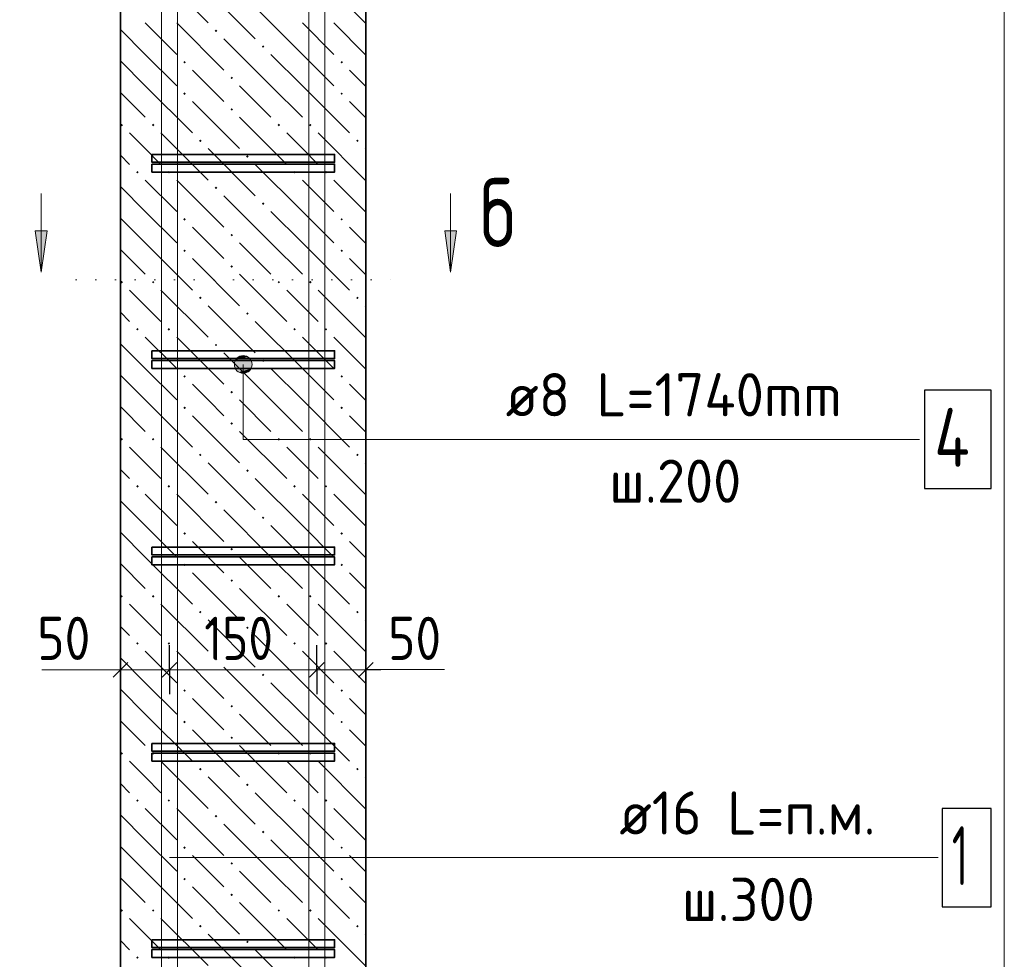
# Model space of a CAD drawing. Header units: millimetres. Extents: x 0 to 42000, y 0 to 29700.
# Tile 7 of 15: x 17635 to 22647, y 15502 to 20288. Entities that reach past the tile are written whole.
import ezdxf

# ---------------------------------------------------------------- set-up
doc = ezdxf.new("R2010")
doc.units = ezdxf.units.MM
doc.linetypes.add('______2', pattern=[270, 200, -70])
doc.linetypes.add('______9', pattern=[100, 0, -100])
for name, color, linetype, lineweight in [('S1 Продольная арматура', 52, 'Continuous', 25), ('Standard', 7, 'Continuous', 25), ('Затяжка', 52, 'Continuous', 25), ('Позиционная метка линия выноска', 7, 'Continuous', 13), ('Размерная выноска', 7, 'Continuous', 13), ('Узлы символ', 7, 'Continuous', 25), ('Хомут', 52, 'Continuous', 25)]:
    doc.layers.add(name, color=color, linetype=linetype, lineweight=lineweight)
doc.layers.add('ЖБ Пилон', color=7, linetype='______2', lineweight=13, true_color=0xa0a0a0)
doc.styles.add('ISOCPEUR', font='txt')

msp = doc.modelspace()

# ---------------------------------------------------------------- hatches: boundary and pattern name
at = {"layer": 'ЖБ Пилон', "linetype": 'Continuous', "lineweight": 18, "transparency": 33554687}
for points in [[(18627.5, 20230.8), (18634, 20237.3), (18640.5, 20230.8), (18634, 20224.3)], [(18867.5, 20150.8), (18874, 20157.3), (18880.5, 20150.8), (18874, 20144.3)], [(18467.5, 20070.8), (18474, 20077.3), (18480.5, 20070.8), (18474, 20064.3)], [(19267.5, 20070.8), (19274, 20077.3), (19280.5, 20070.8), (19274, 20064.3)], [(18707.5, 19990.8), (18714, 19997.3), (18720.5, 19990.8), (18714, 19984.3)], [(18467.5, 19910.8), (18474, 19917.3), (18480.5, 19910.8), (18474, 19904.3)], [(19267.5, 19910.8), (19274, 19917.3), (19280.5, 19910.8), (19274, 19904.3)], [(18707.5, 19830.8), (18714, 19837.3), (18720.5, 19830.8), (18714, 19824.3)], [(18147.5, 19750.8), (18154, 19757.3), (18160.5, 19750.8), (18154, 19744.3)], [(18307.5, 19750.8), (18314, 19757.3), (18320.5, 19750.8), (18314, 19744.3)], [(18947.5, 19750.8), (18954, 19757.3), (18960.5, 19750.8), (18954, 19744.3)], [(19107.5, 19750.8), (19114, 19757.3), (19120.5, 19750.8), (19114, 19744.3)], [(18547.5, 19670.8), (18554, 19677.3), (18560.5, 19670.8), (18554, 19664.3)], [(19347.5, 19670.8), (19354, 19677.3), (19360.5, 19670.8), (19354, 19664.3)], [(18787.5, 19590.8), (18794, 19597.3), (18800.5, 19590.8), (18794, 19584.3)], [(18227.5, 19510.8), (18234, 19517.3), (18240.5, 19510.8), (18234, 19504.3)], [(18387.5, 19510.8), (18394, 19517.3), (18400.5, 19510.8), (18394, 19504.3)], [(19027.5, 19510.8), (19034, 19517.3), (19040.5, 19510.8), (19034, 19504.3)], [(19187.5, 19510.8), (19194, 19517.3), (19200.5, 19510.8), (19194, 19504.3)], [(18627.5, 19430.8), (18634, 19437.3), (18640.5, 19430.8), (18634, 19424.3)], [(18867.5, 19350.8), (18874, 19357.3), (18880.5, 19350.8), (18874, 19344.3)], [(18467.5, 19270.8), (18474, 19277.3), (18480.5, 19270.8), (18474, 19264.3)], [(19267.5, 19270.8), (19274, 19277.3), (19280.5, 19270.8), (19274, 19264.3)], [(18707.5, 19190.8), (18714, 19197.3), (18720.5, 19190.8), (18714, 19184.3)], [(18467.5, 19110.8), (18474, 19117.3), (18480.5, 19110.8), (18474, 19104.3)], [(19267.5, 19110.8), (19274, 19117.3), (19280.5, 19110.8), (19274, 19104.3)], [(18707.5, 19030.8), (18714, 19037.3), (18720.5, 19030.8), (18714, 19024.3)], [(18147.5, 18950.8), (18154, 18957.3), (18160.5, 18950.8), (18154, 18944.3)], [(18307.5, 18950.8), (18314, 18957.3), (18320.5, 18950.8), (18314, 18944.3)], [(18947.5, 18950.8), (18954, 18957.3), (18960.5, 18950.8), (18954, 18944.3)], [(19107.5, 18950.8), (19114, 18957.3), (19120.5, 18950.8), (19114, 18944.3)], [(18547.5, 18870.8), (18554, 18877.3), (18560.5, 18870.8), (18554, 18864.3)], [(19347.5, 18870.8), (19354, 18877.3), (19360.5, 18870.8), (19354, 18864.3)], [(18787.5, 18790.8), (18794, 18797.3), (18800.5, 18790.8), (18794, 18784.3)], [(18227.5, 18710.8), (18234, 18717.3), (18240.5, 18710.8), (18234, 18704.3)], [(18387.5, 18710.8), (18394, 18717.3), (18400.5, 18710.8), (18394, 18704.3)], [(19027.5, 18710.8), (19034, 18717.3), (19040.5, 18710.8), (19034, 18704.3)], [(19187.5, 18710.8), (19194, 18717.3), (19200.5, 18710.8), (19194, 18704.3)], [(18627.5, 18630.8), (18634, 18637.3), (18640.5, 18630.8), (18634, 18624.3)], [(18867.5, 18550.8), (18874, 18557.3), (18880.5, 18550.8), (18874, 18544.3)], [(18467.5, 18470.8), (18474, 18477.3), (18480.5, 18470.8), (18474, 18464.3)], [(19267.5, 18470.8), (19274, 18477.3), (19280.5, 18470.8), (19274, 18464.3)], [(18707.5, 18390.8), (18714, 18397.3), (18720.5, 18390.8), (18714, 18384.3)], [(18467.5, 18310.8), (18474, 18317.3), (18480.5, 18310.8), (18474, 18304.3)], [(19267.5, 18310.8), (19274, 18317.3), (19280.5, 18310.8), (19274, 18304.3)], [(18707.5, 18230.8), (18714, 18237.3), (18720.5, 18230.8), (18714, 18224.3)], [(18147.5, 18150.8), (18154, 18157.3), (18160.5, 18150.8), (18154, 18144.3)], [(18307.5, 18150.8), (18314, 18157.3), (18320.5, 18150.8), (18314, 18144.3)], [(18947.5, 18150.8), (18954, 18157.3), (18960.5, 18150.8), (18954, 18144.3)], [(19107.5, 18150.8), (19114, 18157.3), (19120.5, 18150.8), (19114, 18144.3)], [(18547.5, 18070.8), (18554, 18077.3), (18560.5, 18070.8), (18554, 18064.3)], [(19347.5, 18070.8), (19354, 18077.3), (19360.5, 18070.8), (19354, 18064.3)], [(18787.5, 17990.8), (18794, 17997.3), (18800.5, 17990.8), (18794, 17984.3)], [(18227.5, 17910.8), (18234, 17917.3), (18240.5, 17910.8), (18234, 17904.3)], [(18387.5, 17910.8), (18394, 17917.3), (18400.5, 17910.8), (18394, 17904.3)], [(19027.5, 17910.8), (19034, 17917.3), (19040.5, 17910.8), (19034, 17904.3)], [(19187.5, 17910.8), (19194, 17917.3), (19200.5, 17910.8), (19194, 17904.3)], [(18627.5, 17830.8), (18634, 17837.3), (18640.5, 17830.8), (18634, 17824.3)], [(18867.5, 17750.8), (18874, 17757.3), (18880.5, 17750.8), (18874, 17744.3)], [(18467.5, 17670.8), (18474, 17677.3), (18480.5, 17670.8), (18474, 17664.3)], [(19267.5, 17670.8), (19274, 17677.3), (19280.5, 17670.8), (19274, 17664.3)], [(18707.5, 17590.8), (18714, 17597.3), (18720.5, 17590.8), (18714, 17584.3)], [(18467.5, 17510.8), (18474, 17517.3), (18480.5, 17510.8), (18474, 17504.3)], [(19267.5, 17510.8), (19274, 17517.3), (19280.5, 17510.8), (19274, 17504.3)], [(18707.5, 17430.8), (18714, 17437.3), (18720.5, 17430.8), (18714, 17424.3)], [(18147.5, 17350.8), (18154, 17357.3), (18160.5, 17350.8), (18154, 17344.3)], [(18307.5, 17350.8), (18314, 17357.3), (18320.5, 17350.8), (18314, 17344.3)], [(18947.5, 17350.8), (18954, 17357.3), (18960.5, 17350.8), (18954, 17344.3)], [(19107.5, 17350.8), (19114, 17357.3), (19120.5, 17350.8), (19114, 17344.3)], [(18547.5, 17270.8), (18554, 17277.3), (18560.5, 17270.8), (18554, 17264.3)], [(19347.5, 17270.8), (19354, 17277.3), (19360.5, 17270.8), (19354, 17264.3)], [(18787.5, 17190.8), (18794, 17197.3), (18800.5, 17190.8), (18794, 17184.3)], [(18227.5, 17110.8), (18234, 17117.3), (18240.5, 17110.8), (18234, 17104.3)], [(18387.5, 17110.8), (18394, 17117.3), (18400.5, 17110.8), (18394, 17104.3)], [(19027.5, 17110.8), (19034, 17117.3), (19040.5, 17110.8), (19034, 17104.3)], [(19187.5, 17110.8), (19194, 17117.3), (19200.5, 17110.8), (19194, 17104.3)], [(18627.5, 17030.8), (18634, 17037.3), (18640.5, 17030.8), (18634, 17024.3)], [(18867.5, 16950.8), (18874, 16957.3), (18880.5, 16950.8), (18874, 16944.3)], [(18467.5, 16870.8), (18474, 16877.3), (18480.5, 16870.8), (18474, 16864.3)], [(19267.5, 16870.8), (19274, 16877.3), (19280.5, 16870.8), (19274, 16864.3)], [(18707.5, 16790.8), (18714, 16797.3), (18720.5, 16790.8), (18714, 16784.3)], [(18467.5, 16710.8), (18474, 16717.3), (18480.5, 16710.8), (18474, 16704.3)], [(19267.5, 16710.8), (19274, 16717.3), (19280.5, 16710.8), (19274, 16704.3)], [(18707.5, 16630.8), (18714, 16637.3), (18720.5, 16630.8), (18714, 16624.3)], [(18147.5, 16550.8), (18154, 16557.3), (18160.5, 16550.8), (18154, 16544.3)], [(18307.5, 16550.8), (18314, 16557.3), (18320.5, 16550.8), (18314, 16544.3)], [(18947.5, 16550.8), (18954, 16557.3), (18960.5, 16550.8), (18954, 16544.3)], [(19107.5, 16550.8), (19114, 16557.3), (19120.5, 16550.8), (19114, 16544.3)], [(18547.5, 16470.8), (18554, 16477.3), (18560.5, 16470.8), (18554, 16464.3)], [(19347.5, 16470.8), (19354, 16477.3), (19360.5, 16470.8), (19354, 16464.3)], [(18787.5, 16390.8), (18794, 16397.3), (18800.5, 16390.8), (18794, 16384.3)], [(18227.5, 16310.8), (18234, 16317.3), (18240.5, 16310.8), (18234, 16304.3)], [(18387.5, 16310.8), (18394, 16317.3), (18400.5, 16310.8), (18394, 16304.3)], [(19027.5, 16310.8), (19034, 16317.3), (19040.5, 16310.8), (19034, 16304.3)], [(19187.5, 16310.8), (19194, 16317.3), (19200.5, 16310.8), (19194, 16304.3)], [(18627.5, 16230.8), (18634, 16237.3), (18640.5, 16230.8), (18634, 16224.3)], [(18867.5, 16150.8), (18874, 16157.3), (18880.5, 16150.8), (18874, 16144.3)], [(18467.5, 16070.8), (18474, 16077.3), (18480.5, 16070.8), (18474, 16064.3)], [(19267.5, 16070.8), (19274, 16077.3), (19280.5, 16070.8), (19274, 16064.3)], [(18707.5, 15990.8), (18714, 15997.3), (18720.5, 15990.8), (18714, 15984.3)], [(18467.5, 15910.8), (18474, 15917.3), (18480.5, 15910.8), (18474, 15904.3)], [(19267.5, 15910.8), (19274, 15917.3), (19280.5, 15910.8), (19274, 15904.3)], [(18707.5, 15830.8), (18714, 15837.3), (18720.5, 15830.8), (18714, 15824.3)], [(18147.5, 15750.8), (18154, 15757.3), (18160.5, 15750.8), (18154, 15744.3)], [(18307.5, 15750.8), (18314, 15757.3), (18320.5, 15750.8), (18314, 15744.3)], [(18947.5, 15750.8), (18954, 15757.3), (18960.5, 15750.8), (18954, 15744.3)], [(19107.5, 15750.8), (19114, 15757.3), (19120.5, 15750.8), (19114, 15744.3)], [(18547.5, 15670.8), (18554, 15677.3), (18560.5, 15670.8), (18554, 15664.3)], [(19347.5, 15670.8), (19354, 15677.3), (19360.5, 15670.8), (19354, 15664.3)], [(18787.5, 15590.8), (18794, 15597.3), (18800.5, 15590.8), (18794, 15584.3)], [(18227.5, 15510.8), (18234, 15517.3), (18240.5, 15510.8), (18234, 15504.3)], [(18387.5, 15510.8), (18394, 15517.3), (18400.5, 15510.8), (18394, 15504.3)], [(19027.5, 15510.8), (19034, 15517.3), (19040.5, 15510.8), (19034, 15504.3)], [(19187.5, 15510.8), (19194, 15517.3), (19200.5, 15510.8), (19194, 15504.3)]]:
    msp.add_hatch(color=7, dxfattribs=at).paths.add_polyline_path(points, flags=16)
at = {"layer": 'Позиционная метка линия выноска', "linetype": 'Continuous', "lineweight": 13, "transparency": 33554687}
for points in [[(18727.4, 18531.8), (18817.4, 18531.8), (18811.1, 18554.3)], [(18727.4, 18531.8), (18811.1, 18554.3), (18733.7, 18554.3)], [(18733.7, 18554.3), (18811.1, 18554.3), (18794.9, 18570.5)], [(18733.7, 18554.3), (18794.9, 18570.5), (18749.9, 18570.5)], [(18749.9, 18570.5), (18794.9, 18570.5), (18772.4, 18576.8)], [(18733.7, 18509.3), (18817.4, 18531.8), (18727.4, 18531.8)], [(18733.7, 18509.3), (18811.1, 18509.3), (18817.4, 18531.8)], [(18749.9, 18493.1), (18811.1, 18509.3), (18733.7, 18509.3)], [(18749.9, 18493.1), (18794.9, 18493.1), (18811.1, 18509.3)], [(18794.9, 18493.1), (18749.9, 18493.1), (18772.4, 18486.8)]]:
    msp.add_hatch(color=7, dxfattribs=at).paths.add_polyline_path(points)
at = {"layer": 'Узлы символ', "linetype": 'Continuous', "lineweight": 13, "transparency": 33554687}
for points in [[(17773.9, 19211.7), (17743.9, 19001.7), (17713.9, 19211.7)], [(19858.2, 19211.7), (19828.2, 19001.7), (19798.2, 19211.7)]]:
    msp.add_hatch(color=7, dxfattribs=at).paths.add_polyline_path(points, flags=16)

# ---------------------------------------------------------------- linework, layer by layer
at = {"layer": 'S1 Продольная арматура', "color": 7, "linetype": 'Continuous', "lineweight": 18, "transparency": 33554687}
for points in [[(19107.4, 6131.8), (19107.4, 24456.8), (19102.1, 24494.4), (19089.6, 24532.5), (19070, 24567.4), (19046.3, 24595.7), (19017.9, 24619.5), (18983, 24639), (18945, 24651.6), (18907.4, 24656.8), (15607.4, 24656.8), (15607.4, 24736.8), (18912.9, 24736.8), (18963.2, 24729.8), (19015.4, 24712.6), (19063.5, 24685.6), (19103.1, 24652.5), (19136.2, 24612.9), (19163.1, 24564.8), (19180.4, 24512.6), (19187.4, 24462.4), (19187.4, 6131.8), (19107.4, 6131.8)], [(19107.4, 6131.8), (19107.4, 24456.8), (19102.1, 24494.4), (19089.6, 24532.5), (19070, 24567.4), (19046.3, 24595.7), (19017.9, 24619.5), (18983, 24639), (18945, 24651.6), (18907.4, 24656.8), (15607.4, 24656.8), (15607.4, 24736.8), (18912.9, 24736.8), (18963.2, 24729.8), (19015.4, 24712.6), (19063.5, 24685.6), (19103.1, 24652.5), (19136.2, 24612.9), (19163.1, 24564.8), (19180.4, 24512.6), (19187.4, 24462.4), (19187.4, 6131.8), (19107.4, 6131.8)], [(19107.4, 6131.8), (19107.4, 24456.8), (19102.1, 24494.4), (19089.6, 24532.5), (19070, 24567.4), (19046.3, 24595.7), (19017.9, 24619.5), (18983, 24639), (18945, 24651.6), (18907.4, 24656.8), (15607.4, 24656.8), (15607.4, 24736.8), (18912.9, 24736.8), (18963.2, 24729.8), (19015.4, 24712.6), (19063.5, 24685.6), (19103.1, 24652.5), (19136.2, 24612.9), (19163.1, 24564.8), (19180.4, 24512.6), (19187.4, 24462.4), (19187.4, 6131.8), (19107.4, 6131.8)], [(19107.4, 6131.8), (19107.4, 24456.8), (19102.1, 24494.4), (19089.6, 24532.5), (19070, 24567.4), (19046.3, 24595.7), (19017.9, 24619.5), (18983, 24639), (18945, 24651.6), (18907.4, 24656.8), (15607.4, 24656.8), (15607.4, 24736.8), (18912.9, 24736.8), (18963.2, 24729.8), (19015.4, 24712.6), (19063.5, 24685.6), (19103.1, 24652.5), (19136.2, 24612.9), (19163.1, 24564.8), (19180.4, 24512.6), (19187.4, 24462.4), (19187.4, 6131.8), (19107.4, 6131.8)], [(19107.4, 6131.8), (19107.4, 24456.8), (19102.1, 24494.4), (19089.6, 24532.5), (19070, 24567.4), (19046.3, 24595.7), (19017.9, 24619.5), (18983, 24639), (18945, 24651.6), (18907.4, 24656.8), (15607.4, 24656.8), (15607.4, 24736.8), (18912.9, 24736.8), (18963.2, 24729.8), (19015.4, 24712.6), (19063.5, 24685.6), (19103.1, 24652.5), (19136.2, 24612.9), (19163.1, 24564.8), (19180.4, 24512.6), (19187.4, 24462.4), (19187.4, 6131.8), (19107.4, 6131.8)], [(19107.4, 6131.8), (19107.4, 24456.8), (19102.1, 24494.4), (19089.6, 24532.5), (19070, 24567.4), (19046.3, 24595.7), (19017.9, 24619.5), (18983, 24639), (18945, 24651.6), (18907.4, 24656.8), (15607.4, 24656.8), (15607.4, 24736.8), (18912.9, 24736.8), (18963.2, 24729.8), (19015.4, 24712.6), (19063.5, 24685.6), (19103.1, 24652.5), (19136.2, 24612.9), (19163.1, 24564.8), (19180.4, 24512.6), (19187.4, 24462.4), (19187.4, 6131.8), (19107.4, 6131.8)], [(18357.3, 6131.8), (18357.3, 24462.4), (18364.3, 24512.6), (18381.6, 24564.8), (18408.5, 24612.9), (18441.6, 24652.5), (18481.2, 24685.6), (18529.3, 24712.6), (18581.6, 24729.8), (18631.8, 24736.8), (21937.4, 24736.8), (21937.4, 24656.8), (18637.3, 24656.8), (18599.7, 24651.6), (18561.7, 24639), (18526.8, 24619.5), (18498.4, 24595.7), (18474.7, 24567.4), (18455.1, 24532.5), (18442.6, 24494.4), (18437.4, 24456.8), (18437.4, 6131.8), (18357.3, 6131.8)], [(18357.3, 6131.8), (18357.3, 24462.4), (18364.3, 24512.6), (18381.6, 24564.8), (18408.5, 24612.9), (18441.6, 24652.5), (18481.2, 24685.6), (18529.3, 24712.6), (18581.6, 24729.8), (18631.8, 24736.8), (21937.4, 24736.8), (21937.4, 24656.8), (18637.3, 24656.8), (18599.7, 24651.6), (18561.7, 24639), (18526.8, 24619.5), (18498.4, 24595.7), (18474.7, 24567.4), (18455.1, 24532.5), (18442.6, 24494.4), (18437.4, 24456.8), (18437.4, 6131.8), (18357.3, 6131.8)], [(18357.3, 6131.8), (18357.3, 24462.4), (18364.3, 24512.6), (18381.6, 24564.8), (18408.5, 24612.9), (18441.6, 24652.5), (18481.2, 24685.6), (18529.3, 24712.6), (18581.6, 24729.8), (18631.8, 24736.8), (21937.4, 24736.8), (21937.4, 24656.8), (18637.3, 24656.8), (18599.7, 24651.6), (18561.7, 24639), (18526.8, 24619.5), (18498.4, 24595.7), (18474.7, 24567.4), (18455.1, 24532.5), (18442.6, 24494.4), (18437.4, 24456.8), (18437.4, 6131.8), (18357.3, 6131.8)], [(18357.3, 6131.8), (18357.3, 24462.4), (18364.3, 24512.6), (18381.6, 24564.8), (18408.5, 24612.9), (18441.6, 24652.5), (18481.2, 24685.6), (18529.3, 24712.6), (18581.6, 24729.8), (18631.8, 24736.8), (21937.4, 24736.8), (21937.4, 24656.8), (18637.3, 24656.8), (18599.7, 24651.6), (18561.7, 24639), (18526.8, 24619.5), (18498.4, 24595.7), (18474.7, 24567.4), (18455.1, 24532.5), (18442.6, 24494.4), (18437.4, 24456.8), (18437.4, 6131.8), (18357.3, 6131.8)], [(18357.3, 6131.8), (18357.3, 24462.4), (18364.3, 24512.6), (18381.6, 24564.8), (18408.5, 24612.9), (18441.6, 24652.5), (18481.2, 24685.6), (18529.3, 24712.6), (18581.6, 24729.8), (18631.8, 24736.8), (21937.4, 24736.8), (21937.4, 24656.8), (18637.3, 24656.8), (18599.7, 24651.6), (18561.7, 24639), (18526.8, 24619.5), (18498.4, 24595.7), (18474.7, 24567.4), (18455.1, 24532.5), (18442.6, 24494.4), (18437.4, 24456.8), (18437.4, 6131.8), (18357.3, 6131.8)], [(18357.3, 6131.8), (18357.3, 24462.4), (18364.3, 24512.6), (18381.6, 24564.8), (18408.5, 24612.9), (18441.6, 24652.5), (18481.2, 24685.6), (18529.3, 24712.6), (18581.6, 24729.8), (18631.8, 24736.8), (21937.4, 24736.8), (21937.4, 24656.8), (18637.3, 24656.8), (18599.7, 24651.6), (18561.7, 24639), (18526.8, 24619.5), (18498.4, 24595.7), (18474.7, 24567.4), (18455.1, 24532.5), (18442.6, 24494.4), (18437.4, 24456.8), (18437.4, 6131.8), (18357.3, 6131.8)]]:
    msp.add_lwpolyline(points, dxfattribs=at)
at = {"layer": 'S1 Продольная арматура', "color": 7, "linetype": 'Continuous', "lineweight": 25, "transparency": 33554687}
msp.add_lwpolyline([(22330.4, 15770), (22580.4, 15770), (22580.4, 16270), (22330.4, 16270), (22330.4, 15770)], dxfattribs=at)
at = {"layer": 'Standard', "color": 7, "linetype": 'Continuous', "lineweight": -3, "transparency": 33554687}
for p, q in [((18147.4, 16976.8), (18147.4, 17101.8)), ((18397.4, 16976.8), (18397.4, 17101.8)), ((19147.4, 16976.8), (19147.4, 17101.8)), ((19397.4, 16976.8), (19397.4, 17101.8)), ((18147.4, 16976.8), (18147.4, 16851.8)), ((18147.4, 16976.8), (18147.4, 16976.8)), ((18397.4, 16976.8), (18397.4, 16851.8)), ((18397.4, 16976.8), (18397.4, 16976.8)), ((19147.4, 16976.8), (19147.4, 16851.8)), ((19147.4, 16976.8), (19147.4, 16976.3)), ((19397.4, 16976.8), (19397.4, 16851.8)), ((19397.4, 16976.8), (19397.4, 16976.8))]:
    msp.add_line(p, q, dxfattribs=at)
at = {"layer": 'Standard', "color": 7, "linetype": 'Continuous', "lineweight": 25, "transparency": 33554687}
for p, q in [((18109.9, 16939.3), (18184.9, 17014.3)), ((18359.9, 16939.3), (18434.9, 17014.3)), ((19109.9, 16939.3), (19184.9, 17014.3)), ((19359.9, 16939.3), (19434.9, 17014.3))]:
    msp.add_line(p, q, dxfattribs=at)
at = {"layer": 'Standard', "color": 7, "linetype": 'Continuous', "lineweight": 13, "transparency": 33554687}
for p, q in [((18147.4, 16976.8), (18072.4, 16976.8)), ((18147.4, 16976.8), (18397.4, 16976.8)), ((18397.4, 16976.8), (19147.4, 16976.8)), ((19147.4, 16976.8), (19397.4, 16976.8)), ((19397.4, 16976.8), (19472.4, 16976.8))]:
    msp.add_line(p, q, dxfattribs=at)
at = {"layer": 'Standard', "color": 254, "linetype": 'Continuous', "lineweight": 18, "true_color": 0xc4c4ff, "transparency": 33554687}
msp.add_lwpolyline([(14897.4, 3631.8), (22647.4, 3631.8), (22647.4, 26156.4), (14897.4, 26156.4), (14897.4, 3631.8)], dxfattribs=at)
at = {"layer": 'ЖБ Пилон', "color": 7, "linetype": 'Continuous', "lineweight": 35, "transparency": 33554687}
for p, q in [((18147.4, 24031.8), (18147.4, 6131.8)), ((19397.4, 6131.8), (19397.4, 24031.8))]:
    msp.add_line(p, q, dxfattribs=at)
at = {"layer": 'ЖБ Пилон', "color": 9, "linetype": 'Continuous', "lineweight": 18, "true_color": 0xc7c7c7, "transparency": 33554687}
for p, q in [((18354, 20510.8), (18594, 20270.8)), ((19154, 20510.8), (19394, 20270.8)), ((18594, 20430.8), (18834, 20190.8)), ((19074, 20110.8), (18834, 20350.8)), ((18274, 20270.8), (18434, 20110.8)), ((18434, 20270.8), (18674, 20030.8)), ((19074, 20270.8), (19234, 20110.8)), ((19234, 20270.8), (19397.4, 20107.4)), ((18274, 20110.8), (18147.4, 20237.5)), ((18914, 19950.8), (18674, 20190.8)), ((18274, 20110.8), (18434, 19950.8)), ((18914, 20110.8), (19074, 19950.8)), ((19074, 20110.8), (19234, 19950.8)), ((18147.4, 20077.5), (18274, 19950.8)), ((18594, 19950.8), (18514, 20030.8)), ((19394, 19950.8), (19314, 20030.8)), ((18274, 19950.8), (18514, 19710.8)), ((18674, 19870.8), (18594, 19950.8)), ((18754, 19950.8), (18914, 19790.8)), ((18914, 19950.8), (19074, 19790.8)), ((19074, 19950.8), (19314, 19710.8)), ((19397.4, 19947.4), (19394, 19950.8)), ((18147.4, 19917.4), (18274, 19790.8)), ((18514, 19870.8), (18754, 19630.8)), ((19314, 19870.8), (19397.4, 19787.4)), ((18754, 19790.8), (18994, 19550.8)), ((18274, 19630.8), (18194, 19710.8)), ((18354, 19710.8), (18594, 19470.8)), ((19074, 19630.8), (18994, 19710.8)), ((19154, 19710.8), (19394, 19470.8)), ((18354, 19550.8), (18274, 19630.8)), ((18594, 19630.8), (18834, 19390.8)), ((19154, 19550.8), (19074, 19630.8)), ((19394, 19630.8), (19397.4, 19627.4)), ((18147.4, 19597.4), (18194, 19550.8)), ((19074, 19310.8), (18834, 19550.8)), ((18274, 19470.8), (18434, 19310.8)), ((18434, 19470.8), (18674, 19230.8)), ((19074, 19470.8), (19234, 19310.8)), ((19234, 19470.8), (19397.4, 19307.4)), ((18274, 19310.8), (18147.4, 19437.5)), ((18914, 19150.8), (18674, 19390.8)), ((18274, 19310.8), (18434, 19150.8)), ((18914, 19310.8), (19074, 19150.8)), ((19074, 19310.8), (19234, 19150.8)), ((18147.4, 19277.5), (18274, 19150.8)), ((18594, 19150.8), (18514, 19230.8)), ((19394, 19150.8), (19314, 19230.8)), ((18274, 19150.8), (18514, 18910.8)), ((18674, 19070.8), (18594, 19150.8)), ((18754, 19150.8), (18914, 18990.8)), ((18914, 19150.8), (19074, 18990.8)), ((19074, 19150.8), (19314, 18910.8)), ((19397.4, 19147.4), (19394, 19150.8)), ((18147.4, 19117.4), (18274, 18990.8)), ((18514, 19070.8), (18754, 18830.8)), ((19314, 19070.8), (19397.4, 18987.4)), ((18754, 18990.8), (18994, 18750.8)), ((18274, 18830.8), (18194, 18910.8)), ((18354, 18910.8), (18594, 18670.8)), ((19074, 18830.8), (18994, 18910.8)), ((19154, 18910.8), (19394, 18670.8)), ((18354, 18750.8), (18274, 18830.8)), ((18594, 18830.8), (18834, 18590.8)), ((19154, 18750.8), (19074, 18830.8)), ((19394, 18830.8), (19397.4, 18827.4)), ((18147.4, 18797.4), (18194, 18750.8)), ((19074, 18510.8), (18834, 18750.8)), ((18274, 18670.8), (18434, 18510.8)), ((18434, 18670.8), (18674, 18430.8)), ((19074, 18670.8), (19234, 18510.8)), ((19234, 18670.8), (19397.4, 18507.4)), ((18274, 18510.8), (18147.4, 18637.4)), ((18914, 18350.8), (18674, 18590.8)), ((18274, 18510.8), (18434, 18350.8)), ((18914, 18510.8), (19074, 18350.8)), ((19074, 18510.8), (19234, 18350.8)), ((18147.4, 18477.5), (18274, 18350.8)), ((18594, 18350.8), (18514, 18430.8)), ((19394, 18350.8), (19314, 18430.8)), ((18274, 18350.8), (18514, 18110.8)), ((18674, 18270.8), (18594, 18350.8)), ((18754, 18350.8), (18914, 18190.8)), ((18914, 18350.8), (19074, 18190.8)), ((19074, 18350.8), (19314, 18110.8)), ((19397.4, 18347.4), (19394, 18350.8)), ((18147.4, 18317.4), (18274, 18190.8)), ((18514, 18270.8), (18754, 18030.8)), ((19314, 18270.8), (19397.4, 18187.4)), ((18754, 18190.8), (18994, 17950.8)), ((18274, 18030.8), (18194, 18110.8)), ((18354, 18110.8), (18594, 17870.8)), ((19074, 18030.8), (18994, 18110.8)), ((19154, 18110.8), (19394, 17870.8)), ((18147.4, 17997.4), (18194, 17950.8)), ((18354, 17950.8), (18274, 18030.8)), ((18594, 18030.8), (18834, 17790.8)), ((19154, 17950.8), (19074, 18030.8)), ((19394, 18030.8), (19397.4, 18027.4)), ((19074, 17710.8), (18834, 17950.8)), ((18274, 17870.8), (18434, 17710.8)), ((18434, 17870.8), (18674, 17630.8)), ((19074, 17870.8), (19234, 17710.8)), ((19234, 17870.8), (19397.4, 17707.4)), ((18274, 17710.8), (18147.4, 17837.4)), ((18914, 17550.8), (18674, 17790.8)), ((18274, 17710.8), (18434, 17550.8)), ((18914, 17710.8), (19074, 17550.8)), ((19074, 17710.8), (19234, 17550.8)), ((18147.4, 17677.5), (18274, 17550.8)), ((18594, 17550.8), (18514, 17630.8)), ((19394, 17550.8), (19314, 17630.8)), ((18274, 17550.8), (18514, 17310.8)), ((18674, 17470.8), (18594, 17550.8)), ((18754, 17550.8), (18914, 17390.8)), ((18914, 17550.8), (19074, 17390.8)), ((19074, 17550.8), (19314, 17310.8)), ((19397.4, 17547.4), (19394, 17550.8)), ((18147.4, 17517.4), (18274, 17390.8)), ((18514, 17470.8), (18754, 17230.8)), ((19314, 17470.8), (19397.4, 17387.4)), ((18754, 17390.8), (18994, 17150.8)), ((18274, 17230.8), (18194, 17310.8)), ((18354, 17310.8), (18594, 17070.8)), ((19074, 17230.8), (18994, 17310.8)), ((19154, 17310.8), (19394, 17070.8)), ((18147.4, 17197.4), (18194, 17150.8)), ((18354, 17150.8), (18274, 17230.8)), ((18594, 17230.8), (18834, 16990.8)), ((19154, 17150.8), (19074, 17230.8)), ((19394, 17230.8), (19397.4, 17227.4)), ((19074, 16910.8), (18834, 17150.8)), ((18274, 17070.8), (18434, 16910.8)), ((18434, 17070.8), (18674, 16830.8)), ((19074, 17070.8), (19234, 16910.8)), ((19234, 17070.8), (19397.4, 16907.4)), ((18274, 16910.8), (18147.4, 17037.4)), ((18914, 16750.8), (18674, 16990.8)), ((18274, 16910.8), (18434, 16750.8)), ((18914, 16910.8), (19074, 16750.8)), ((19074, 16910.8), (19234, 16750.8)), ((18147.4, 16877.5), (18274, 16750.8)), ((18594, 16750.8), (18514, 16830.8)), ((19394, 16750.8), (19314, 16830.8)), ((18274, 16750.8), (18514, 16510.8)), ((18674, 16670.8), (18594, 16750.8)), ((18754, 16750.8), (18914, 16590.8)), ((18914, 16750.8), (19074, 16590.8)), ((19074, 16750.8), (19314, 16510.8)), ((19397.4, 16747.4), (19394, 16750.8)), ((18147.4, 16717.4), (18274, 16590.8)), ((18514, 16670.8), (18754, 16430.8)), ((19314, 16670.8), (19397.4, 16587.4)), ((18754, 16590.8), (18994, 16350.8)), ((18274, 16430.8), (18194, 16510.8)), ((18354, 16510.8), (18594, 16270.8)), ((19074, 16430.8), (18994, 16510.8)), ((19154, 16510.8), (19394, 16270.8)), ((18147.4, 16397.4), (18194, 16350.8)), ((18354, 16350.8), (18274, 16430.8)), ((18594, 16430.8), (18834, 16190.8)), ((19154, 16350.8), (19074, 16430.8)), ((19394, 16430.8), (19397.4, 16427.4)), ((19074, 16110.8), (18834, 16350.8)), ((18274, 16270.8), (18434, 16110.8)), ((18434, 16270.8), (18674, 16030.8)), ((19074, 16270.8), (19234, 16110.8)), ((19234, 16270.8), (19397.4, 16107.4)), ((18274, 16110.8), (18147.4, 16237.4)), ((18914, 15950.8), (18674, 16190.8)), ((18274, 16110.8), (18434, 15950.8)), ((18914, 16110.8), (19074, 15950.8)), ((19074, 16110.8), (19234, 15950.8)), ((18147.4, 16077.5), (18274, 15950.8)), ((18594, 15950.8), (18514, 16030.8)), ((19394, 15950.8), (19314, 16030.8)), ((18274, 15950.8), (18514, 15710.8)), ((18674, 15870.8), (18594, 15950.8)), ((18754, 15950.8), (18914, 15790.8)), ((18914, 15950.8), (19074, 15790.8)), ((19074, 15950.8), (19314, 15710.8)), ((19397.4, 15947.4), (19394, 15950.8)), ((18147.4, 15917.4), (18274, 15790.8)), ((18514, 15870.8), (18754, 15630.8)), ((19314, 15870.8), (19397.4, 15787.4)), ((18754, 15790.8), (18994, 15550.8)), ((18274, 15630.8), (18194, 15710.8)), ((18354, 15710.8), (18594, 15470.8)), ((19074, 15630.8), (18994, 15710.8)), ((19154, 15710.8), (19394, 15470.8)), ((18147.4, 15597.4), (18194, 15550.8)), ((18354, 15550.8), (18274, 15630.8)), ((18594, 15630.8), (18834, 15390.8)), ((19154, 15550.8), (19074, 15630.8)), ((19394, 15630.8), (19397.4, 15627.4)), ((19074, 15310.8), (18834, 15550.8))]:
    msp.add_line(p, q, dxfattribs=at)
at = {"layer": 'Затяжка', "color": 7, "linetype": 'Continuous', "lineweight": 35, "transparency": 33554687}
for points in [[(18307.4, 19601.8), (19237.4, 19601.8), (19237.4, 19561.8), (18307.4, 19561.8), (18307.4, 19601.8)], [(18307.4, 19601.8), (19237.4, 19601.8), (19237.4, 19561.8), (18307.4, 19561.8), (18307.4, 19601.8)], [(18307.4, 18601.8), (19237.4, 18601.8), (19237.4, 18561.8), (18307.4, 18561.8), (18307.4, 18601.8)], [(18307.4, 18601.8), (19237.4, 18601.8), (19237.4, 18561.8), (18307.4, 18561.8), (18307.4, 18601.8)], [(18307.4, 17601.8), (19237.4, 17601.8), (19237.4, 17561.8), (18307.4, 17561.8), (18307.4, 17601.8)], [(18307.4, 17601.8), (19237.4, 17601.8), (19237.4, 17561.8), (18307.4, 17561.8), (18307.4, 17601.8)], [(18307.4, 16601.8), (19237.4, 16601.8), (19237.4, 16561.8), (18307.4, 16561.8), (18307.4, 16601.8)], [(18307.4, 16601.8), (19237.4, 16601.8), (19237.4, 16561.8), (18307.4, 16561.8), (18307.4, 16601.8)], [(18307.4, 15601.8), (19237.4, 15601.8), (19237.4, 15561.8), (18307.4, 15561.8), (18307.4, 15601.8)], [(18307.4, 15601.8), (19237.4, 15601.8), (19237.4, 15561.8), (18307.4, 15561.8), (18307.4, 15601.8)]]:
    msp.add_lwpolyline(points, dxfattribs=at)
at = {"layer": 'Позиционная метка линия выноска', "color": 7, "linetype": 'Continuous', "lineweight": 13, "transparency": 33554687}
for p, q in [((18772.4, 18576.8), (18772.4, 18576.8)), ((18727.4, 18531.8), (18727.4, 18531.8)), ((18817.4, 18531.8), (18817.4, 18531.8)), ((18772.4, 18486.8), (18772.4, 18486.8)), ((18397.4, 16020), (22310.4, 16020))]:
    msp.add_line(p, q, dxfattribs=at)
msp.add_lwpolyline([(22215.4, 18150), (18772.4, 18150), (18772.4, 18531.8)], dxfattribs=at)
msp.add_circle((18772.4, 18531.8), 45, dxfattribs=at)
at = {"layer": 'Размерная выноска', "color": 7, "linetype": 'Continuous', "lineweight": 13, "transparency": 33554687}
for p, q in [((18147.4, 16976.8), (17747.4, 16976.8)), ((19797.4, 16977.3), (19397.4, 16977.3))]:
    msp.add_line(p, q, dxfattribs=at)
at = {"layer": 'Узлы символ', "color": 7, "linetype": 'Continuous', "lineweight": 13, "transparency": 33554687}
for p, q in [((17743.9, 19001.7), (17743.9, 19401.7)), ((19828.2, 19001.7), (19828.2, 19401.7)), ((17743.9, 19001.7), (17713.9, 19211.7)), ((17713.9, 19211.7), (17773.9, 19211.7)), ((17743.9, 19211.7), (17743.9, 19226.7)), ((17773.9, 19211.7), (17743.9, 19001.7)), ((19828.2, 19001.7), (19798.2, 19211.7)), ((19798.2, 19211.7), (19858.2, 19211.7)), ((19828.2, 19211.7), (19828.2, 19226.7)), ((19858.2, 19211.7), (19828.2, 19001.7)), ((17743.9, 19001.7), (17743.9, 19001.7)), ((17743.9, 19001.7), (17743.9, 19001.7)), ((17743.9, 19001.7), (17743.9, 19001.7)), ((19828.2, 19001.7), (19828.2, 19001.7)), ((19828.2, 19001.7), (19828.2, 19001.7)), ((19828.2, 19001.7), (19828.2, 19001.7))]:
    msp.add_line(p, q, dxfattribs=at)
at = {"layer": 'Узлы символ', "color": 7, "linetype": '______9', "lineweight": 13, "transparency": 33554687}
msp.add_line((17922.4, 18963.2), (19622.4, 18963.2), dxfattribs=at)
at = {"layer": 'Хомут', "color": 7, "linetype": 'Continuous', "lineweight": 35, "transparency": 33554687}
for points in [[(18307.4, 19551.8), (19237.4, 19551.8), (19237.4, 19511.8), (18307.4, 19511.8), (18307.4, 19551.8)], [(18307.4, 19551.8), (19237.4, 19551.8), (19237.4, 19511.8), (18307.4, 19511.8), (18307.4, 19551.8)], [(18307.4, 18551.8), (19237.4, 18551.8), (19237.4, 18511.8), (18307.4, 18511.8), (18307.4, 18551.8)], [(18307.4, 18551.8), (19237.4, 18551.8), (19237.4, 18511.8), (18307.4, 18511.8), (18307.4, 18551.8)], [(18307.4, 17551.8), (19237.4, 17551.8), (19237.4, 17511.8), (18307.4, 17511.8), (18307.4, 17551.8)], [(18307.4, 17551.8), (19237.4, 17551.8), (19237.4, 17511.8), (18307.4, 17511.8), (18307.4, 17551.8)], [(18307.4, 16551.8), (19237.4, 16551.8), (19237.4, 16511.8), (18307.4, 16511.8), (18307.4, 16551.8)], [(18307.4, 16551.8), (19237.4, 16551.8), (19237.4, 16511.8), (18307.4, 16511.8), (18307.4, 16551.8)], [(18307.4, 15551.8), (19237.4, 15551.8), (19237.4, 15511.8), (18307.4, 15511.8), (18307.4, 15551.8)], [(18307.4, 15551.8), (19237.4, 15551.8), (19237.4, 15511.8), (18307.4, 15511.8), (18307.4, 15551.8)]]:
    msp.add_lwpolyline(points, dxfattribs=at)
at = {"layer": 'Хомут', "color": 7, "linetype": 'Continuous', "lineweight": 25, "transparency": 33554687}
msp.add_lwpolyline([(22240.4, 17900), (22580.4, 17900), (22580.4, 18400), (22240.4, 18400), (22240.4, 17900)], dxfattribs=at)

# ---------------------------------------------------------------- texts
at = {"layer": 'S1 Продольная арматура', "color": 7, "linetype": 'Continuous', "lineweight": 13, "transparency": 33554687, "attachment_point": 7, "style": 'ISOCPEUR'}
for s, insert, char_height, width in [('\\W0.94;ø16 L=п.м. ', (20687.4, 16137.3), 220, 1599.141), ('\\W0.56;1', (22380.4, 15880), 300, 233.343), ('\\W0.95;ш.300 ', (21006.4, 15697.3), 220, 962.122)]:
    msp.add_mtext(s, dxfattribs=dict(at, insert=insert, char_height=char_height, width=width))
at = {"layer": 'Standard', "color": 7, "linetype": 'Continuous', "lineweight": 25, "transparency": 33554687, "char_height": 220, "attachment_point": 7, "style": 'ISOCPEUR'}
for s, insert, width in [('\\W0.87;50', (17723.9, 17026.8), 403.924), ('\\W0.83;150', (18574.4, 17026.8), 508.571), ('\\W0.87;50', (19509.9, 17026.8), 403.94)]:
    msp.add_mtext(s, dxfattribs=dict(at, insert=insert, width=width))
at = {"layer": 'Узлы символ', "color": 7, "linetype": 'Continuous', "lineweight": 35, "transparency": 33554687, "insert": (19978.2, 19130.1), "char_height": 350, "width": 380.8, "attachment_point": 7, "style": 'ISOCPEUR'}
msp.add_mtext('\\W0.78;б', dxfattribs=at)
at = {"layer": 'Хомут', "color": 7, "linetype": 'Continuous', "lineweight": 13, "transparency": 33554687, "attachment_point": 7, "style": 'ISOCPEUR'}
for s, insert, char_height, width in [('\\W0.96;ø8 L=1740mm ', (20108.4, 18267.4), 220, 2018.394), ('\\W0.80;4', (22290.4, 18010), 300, 359.839), ('\\W0.95;ш.200 ', (20636.4, 17827.3), 220, 962.122)]:
    msp.add_mtext(s, dxfattribs=dict(at, insert=insert, char_height=char_height, width=width))

doc.saveas('drawing.dxf')
